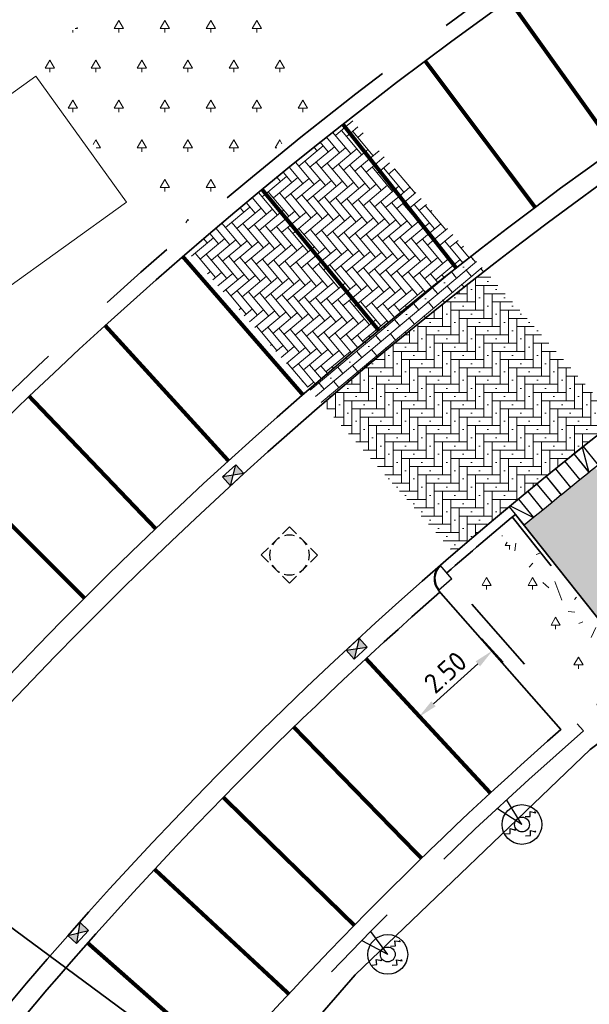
# Model space of a CAD drawing. Header units: metres. Extents: x 109063 to 109671, y 521086 to 521391.
# Tile 67 of 85: x 109282 to 109297, y 521319 to 521344. Entities that reach past the tile are written whole.
import ezdxf
from ezdxf.lldxf.tags import DXFTag

# ---------------------------------------------------------------- set-up
doc = ezdxf.new("R2010")
doc.units = ezdxf.units.M
doc.header["$PDMODE"] = 2
for name, pattern in [('NLCS-HIDDEN', [4, 2, -2]), ('VH-OPSLUITBAND-SO', [10, 4, -2, 2, -2]), ('VH-TROTTOIRBAND-SO', [15, 5, -2, 2, -2, 2, -2])]:
    doc.linetypes.add(name, pattern=pattern)
for name, color, linetype, lineweight in [('N-WE-GR-BEPLANTING_NATUUR_BOS-A-200', 92, 'Continuous', 18), ('N-WE-GR-GRAS-A-200', 62, 'Continuous', 18), ('N-WE-IE-MEUBILAIR_WEGMEUBILAIR_PAAL-S-500', 7, 'Continuous', 25), ('N-WE-OV-KABEL_GROEP4-G', 210, 'OV-KABEL-SO', 35), ('N-WE-RI-HWA_KOLK-S-200', 150, 'Continuous', 25), ('N-WE-RI-HWA_KOLK_STRAATKOLK-S-200', 150, 'Continuous', 25), ('N-WE-RI-PUT-S-250', 7, 'Continuous', 25), ('N-WE-VH-KANTOPSLUITING_ELEMENT_INRIT-S', 7, 'Continuous', 25), ('N-WE-VH-KANTOPSLUITING_OPSLUITBAND_100X200-G', 150, 'VH-OPSLUITBAND-SO', 35), ('N-WE-VH-KANTOPSLUITING_TROTTOIRBAND_130 150_160_HOEKBLOK-S', 210, 'Continuous', 25), ('N-WE-VH-KANTOPSLUITING_TROTTOIRBAND_130X150-G', 210, 'VH-TROTTOIRBAND-SO', 35), ('N-WE-VH-KANTVERHARDING_WEG-G', 4, 'Continuous', 35), ('N-WE-VH-VERHARDING_STRAATBAKSTENEN_DIKFORMAAT_ZWART-A-200', 7, 'Continuous', 18), ('N-WE-VW-MARKERING_PARKEERVAK-G', 7, 'NLCS-HIDDEN', 35), ('X-XX-AL-M', 7, 'Continuous', 18)]:
    doc.layers.add(name, color=color, linetype=linetype, lineweight=lineweight)
for name, color, linetype, lineweight, true_color in [('N-WE-GR-BOOMVAK-G', 7, 'Continuous', 18, 0xcc6600), ('N-WE-OV-KABEL_AANSLUITKABEL-G', 3, 'OV-KABEL-SO', 35, 0x00ff00), ('N-WE-VH-KANTOPSLUITING_TROTTOIRBAND_400-G', 6, 'VH-TROTTOIRBAND-SO', 35, 0xff00ff), ('N-WE-VH-VERHARDING_STRAATBAKSTEEN-A', 7, 'Continuous', 18, 0xa50029), ('N-WE-VH-VERHARDING_STRAATBAKSTEEN_VOETPAD-A', 7, 'Continuous', 18, 0xe60000)]:
    doc.layers.add(name, color=color, linetype=linetype, lineweight=lineweight, true_color=true_color)
doc.layers.get('0').freeze()
doc.styles.add('NLCS-ISO-M200-T25', font='NLCS-ISO.ttf', dxfattribs={"height": 0.5})
doc.styles.get("Standard").update_dxf_attribs({"font": 'isocpeur.ttf'})
tags = doc.linetypes.add('OV-KABEL-SO', pattern='A,4,-1,[103,NLCS.SHX,S=0.75,R=0,X=0,Y=0],-1,4,-1.5,["0V",Standard,S=1,R=0,X=0,Y=-0.5],-3', length=14.5).pattern_tags.tags
tags[18] = DXFTag(74, 10)
doc.dimstyles.new('NLCS-M200-T25-PIJL_L2_H2', dxfattribs={"dimscale": 0.2, "dimtxt": 2.5, "dimasz": 2.5, "dimexe": 2, "dimexo": 2, "dimgap": 0.7, "dimtad": 1, "dimzin": 0, "dimdsep": 46, "dimtxsty": 'NLCS-ISO-M200-T25', "dimcen": 0, "dimdle": 2, "dimclrd": 256, "dimclre": 256, "dimclrt": 256, "dimazin": 0, "dimtfac": 1, "dimtdec": 3, "dimtofl": 0, "dimtmove": 0, "dimatfit": 3, "dimfxl": 2, "dimfxlon": 1, "dimtfillclr": 256, "dimtolj": 1, "dimtzin": 0, "dimlwd": -1, "dimlwe": -1, "dimarcsym": 0})
pattern_1 = [(90, (0, 0), (-0.207, 0.207), [0.828, -0.414]), (0, (-0.621, 4e-17), (-0.207, 0.207), [0.828, -0.414]), (90, (-0.1035, 0.5175), (-0.207, 0.207), [0, -1.242]), (90, (-0.3105, 0.1035), (-0.207, 0.207), [0, -1.242])]
pattern_2 = [(40, (0, 0), (-0.133057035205, 0.158571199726), []), (130, (0.4757, 0.3992), (-0.4757135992, -0.3991711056), [0.207, -0.207]), (130, (0.1048, 0.35816), (-0.4757135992, -0.3991711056), [0.207, -0.207]), (40, (0.17133, 0.27887), (-0.1995855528, 0.23785679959), [0, -0.3105, 0, 0, 0]), (40, (0.03827, 0.43744), (-0.1995855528, 0.23785679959), [0, -0.3105, 0, 0, 0])]
pattern_3 = [(310, (0, 0), (0.28176641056, -0.02465136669), [0.8, -0.4]), (220, (0.45963, 0.38567), (0.28176641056, -0.02465136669), [0.8, -0.4])]
pattern_4 = [(0, (109286.0104, 521173.618), (0.57735, 1), [0.23094, -0.92376]), (240, (109286.1259, 521173.818), (0.5773504, -1), [0.23094, -0.92376]), (300, (109286.1259, 521173.818), (1.1547004, 2e-07), [0.23094, -0.92376]), (270, (109286.1259, 521173.61804), (0.57735, -1), [0.1, -1.9])]

# ---------------------------------------------------------------- blocks, each defined once
blk = doc.blocks.new('*D160')
at = {"layer": 'Defpoints', "color": 0, "transparency": 16777216}
for p in [(109293.035, 521329.452), (109294.36, 521327.983), (109291.178, 521327.778)]:
    blk.add_point(p, dxfattribs=at)
at = {"layer": 'X-XX-AL-M', "transparency": 16777216}
for p, q in [((109294.092, 521328.28), (109294.628, 521327.686)), ((109292.875, 521326.643), (109293.989, 521327.648)), ((109292.236, 521326.606), (109292.772, 521326.012))]:
    blk.add_line(p, q, dxfattribs=at)
for points in [[(109293.933, 521327.71), (109294.045, 521327.586), (109294.36, 521327.983)], [(109292.819, 521326.705), (109292.931, 521326.582), (109292.504, 521326.309)]]:
    blk.add_solid(points, dxfattribs=at)
at = {"layer": 'X-XX-AL-M', "transparency": 16777216, "insert": (109293.171, 521327.435), "char_height": 0.5, "attachment_point": 5, "rotation": 42.0522, "style": 'NLCS-ISO-M200-T25', "bg_fill": 3, "box_fill_scale": 1.1, "bg_fill_color": 256, "bg_fill_true_color": 13158600, "bg_fill_transparency": 0}
blk.add_mtext('\\A1;2.50', dxfattribs=at)
blk = doc.blocks.new('SRI-KOLK_STRAAT-SO')
h = blk.add_hatch(color=256)
h.dxf.hatch_style = 1
h.paths.add_polyline_path([(-1.125, 1.5), (-1.125, 0), (0, 0.75)])
h.paths.add_polyline_path([(1.125, 1.5), (0, 0.75), (1.125, 0)])
for p, q in [((-1.125, 0), (1.125, 1.5)), ((1.125, 0), (-1.125, 1.5))]:
    blk.add_line(p, q)
blk.add_lwpolyline([(-1.125, 0), (1.125, 0), (1.125, 1.5), (-1.125, 1.5)], close=True)
blk = doc.blocks.new('SVH-INRITELEMENT_130 150_600X200X300_LINKS')
for p, q in [((0, 0.6), (0.3, 0.6)), ((0, 0), (0, 0.6)), ((0.031, 0), (0.3, 0.6)), ((0.3, 0), (0.3, 0.6)), ((0, 0), (0.3, 0))]:
    blk.add_line(p, q)
blk = doc.blocks.new('SVH-INRITELEMENT_130 150_600X200X300_MIDDEN')
for p, q in [((0, 0.6), (0.3, 0.6)), ((0, 0), (0, 0.6)), ((0.3, 0), (0.3, 0.6)), ((0, 0), (0.3, 0))]:
    blk.add_line(p, q)
blk = doc.blocks.new('SVH-INRITELEMENT_130 150_600X200X300_RECHTS')
for p, q in [((0, 0.6), (0.3, 0.6)), ((0, 0), (0, 0.6)), ((0.269, 0), (0, 0.6)), ((0.3, 0), (0.3, 0.6)), ((0, 0), (0.3, 0))]:
    blk.add_line(p, q)
blk = doc.blocks.new('SRI-PUT_OPHOOGTEBRENGEN-SO')
for p, q in [((-0.5, 2), (0.5, 2)), ((-2, -0.5), (-2, 0.5)), ((2, -0.5), (2, 0.5)), ((-0.5, -2), (0.5, -2))]:
    blk.add_line(p, q)
for points in [[(-1, 2), (-2, 2), (-2, 1)], [(1, 2), (2, 2), (2, 1)], [(-1, -2), (-2, -2), (-2, -1)], [(1, -2), (2, -2), (2, -1)]]:
    blk.add_lwpolyline(points)
for start, end in [(75.52249, 104.47751), (120, 150), (30, 60), (165.52249, 194.47751), (345.52249, 14.47751), (210, 240), (255.52249, 284.47751), (300, 330)]:
    blk.add_arc((0, 0), 2, start, end)
blk = doc.blocks.new('SVH-TROTTOIRBAND HOEKBLOK_130 150X160_R450_H90UITW_VB-MM')
at = {"linetype": 'Continuous'}
for q in [(450, 450), (0, 0)]:
    blk.add_line((0, 450), q, dxfattribs=at)
for radius in [450, 430]:
    blk.add_arc((0, 450), radius, 270, 0, dxfattribs=at)
blk = doc.blocks.new('SIE-WEG_PAAL_LAADPAAL-SO')
for p, q in [((0, 0), (1.421, 0.296)), ((0.037, 0.423), (0.106, 0.43)), ((-0.758, -0.217), (-0.688, -0.209)), ((0, 0), (1.394, -0.347)), ((-0.08, -0.901), (-0.011, -0.894))]:
    blk.add_line(p, q)
at = {"flags": 128}
for points in [[(0.277, 0.92), (0.1, 0.742), (0.278, 0.565), (0.037, 0.423), (0.082, 0.477)], [(-0.517, 0.281), (-0.694, 0.103), (-0.517, -0.075), (-0.758, -0.217), (-0.713, -0.163)], [(0.161, -0.404), (-0.017, -0.581), (0.161, -0.759), (-0.08, -0.901), (-0.035, -0.847)]]:
    blk.add_lwpolyline(points, dxfattribs=at)
for radius in [1, 0.373]:
    blk.add_circle((0, 0), radius)

msp = doc.modelspace()

# ---------------------------------------------------------------- hatches: boundary and pattern name
at = {"layer": 'N-WE-GR-BEPLANTING_NATUUR_BOS-A-200'}
h = msp.add_hatch(dxfattribs=at)
h.set_pattern_fill('AGR-BOS-SO', color=256, scale=0.2, pattern_type=2)
h.set_pattern_definition(pattern_4)
h.paths.add_polyline_path([(109282.55, 521342.712), (109286.312, 521338.45), (109290.388, 521341.81), (109286.943, 521345.713)])
at = {"layer": 'N-WE-GR-GRAS-A-200', "transparency": 33554687}
h = msp.add_hatch(dxfattribs=at)
h.set_pattern_fill('AGR-GRAS_02', color=256, scale=0.2, angle=20.835, pattern_type=2)
h.set_pattern_definition([(20.83497584, (0, 0), (1.15786235, 2.580572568), [0.5, -1.5]), (20.83497584, (0.6013, 1.5128), (1.15786235, 2.580572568), [0.5, -1.5]), (110.83497584, (-0.062, 0.7254), (-2.580572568, 1.15786235), [0.5, -1.5]), (110.83497584, (0.4367, 1.6641), (-2.580572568, 1.15786235), [0.5, -1.5]), (65.83497584, (-0.1241, 1.4507), (-0.711355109, 1.869217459), [0.5, -2.328427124]), (155.83497584, (1.028, 0.3912), (-1.869217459, -0.711355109), [0.5, -2.328427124]), (47.40002704, (0.2539, 0.7386), (1.8692174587, 0.7113551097), [0.5, -3.972135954]), (47.40002704, (0.7394, 1.9933), (1.8692174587, 0.7113551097), [0.5, -3.972135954]), (84.26992466, (1.30845, 0.49795), (-0.7113551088, 1.869217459), [0.5, -3.972135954]), (84.26992466, (0.1472, 1.019), (-0.7113551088, 1.869217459), [0.5, -3.972135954]), (84.26992466, (0.9793, 0.8007), (-0.7113551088, 1.869217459), [0.5, -3.972135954]), (137.40002704, (-0.39125, 1.0281), (-0.7113551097, 1.8692174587), [0.5, -3.972135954]), (174.26992466, (0.2671, 0.42265), (-1.869217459, -0.7113551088), [0.5, -3.972135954])])
edge = h.paths.add_edge_path()
edge.add_arc((109300.051, 521319.794), 3.08, 47.5122, 80.838)
edge.add_line((109300.542, 521322.835), (109301.736, 521320.465))
edge.add_line((109301.736, 521320.465), (109308.043, 521318.45))
edge.add_line((109308.043, 521318.45), (109308.789, 521320.964))
edge.add_line((109308.789, 521320.964), (109306.055, 521324.061))
edge.add_line((109306.055, 521324.061), (109302.05, 521324.944))
edge.add_arc((109303.643, 521332.171), 7.4, 221.8355, 257.5695, ccw=False)
edge.add_line((109298.129, 521327.235), (109294.854, 521331.339))
edge.add_line((109294.854, 521331.339), (109294.593, 521330.86))
edge.add_line((109294.593, 521330.86), (109299.052, 521325.79))
edge.add_line((109299.052, 521325.79), (109300.018, 521323.874))
edge.add_arc((109300.051, 521319.794), 4.08, 46.9866, 90.4667, ccw=False)
edge.add_arc((109303.746, 521323.623), 1.244, 222.8661, 247.7018)
edge.add_line((109303.274, 521322.473), (109308.567, 521320.902))
edge.add_line((109308.567, 521320.902), (109308.299, 521319.938))
edge.add_line((109308.299, 521319.938), (109302.949, 521321.526))
edge.add_arc((109303.746, 521323.623), 2.244, 223.9815, 249.1762, ccw=False)
at = {"layer": 'N-WE-VH-VERHARDING_STRAATBAKSTEEN-A'}
h = msp.add_hatch(dxfattribs=at)
h.set_pattern_fill('AVH-SBS_DIKFORMAAT_HALFST-SO', color=256, scale=0.3, angle=40, pattern_type=2)
h.set_pattern_definition(pattern_2)
h.paths.add_polyline_path([(109289.753, 521334.551), (109290.084, 521334.177, -0.01258), (109294.167, 521337.529), (109293.835, 521337.905, 0.01252)])
h = msp.add_hatch(dxfattribs=at)
h.set_pattern_fill('AVH-SBS_DIKFORMAAT_KEPER', color=256, scale=3, angle=90, pattern_type=2)
h.set_pattern_definition(pattern_1)
h.paths.add_polyline_path([(109290.084, 521334.177), (109290.746, 521333.427, -0.012701), (109294.83, 521336.778), (109294.167, 521337.529, 0.01258)])
h = msp.add_hatch(dxfattribs=at)
h.set_pattern_fill('AVH-SBS_DIKFORMAAT_KEPER', color=256, scale=3, angle=90, pattern_type=2)
h.set_pattern_definition(pattern_1)
edge = h.paths.add_edge_path()
edge.add_arc((109358.747, 521254.738), 104, 127.92226, 130.83303)
edge.add_line((109290.746, 521333.427), (109292.732, 521331.178))
edge.add_arc((109358.747, 521254.738), 101, 127.81779, 130.81515, ccw=False)
edge.add_line((109296.819, 521334.525), (109294.83, 521336.778))
h = msp.add_hatch(dxfattribs=at)
h.set_pattern_fill('AVH-SBS_DIKFORMAAT_KEPER', color=256, scale=3, angle=90, pattern_type=2)
h.set_pattern_definition(pattern_1)
h.paths.add_polyline_path([(109297.482, 521333.774), (109296.819, 521334.525, 0.013079), (109292.732, 521331.178), (109293.393, 521330.428, -0.01321)])
at = {"layer": 'N-WE-VH-VERHARDING_STRAATBAKSTEEN_VOETPAD-A'}
h = msp.add_hatch(dxfattribs=at)
h.set_pattern_fill('AVH-SBS_DIKFORMAAT_HALFST-SO', color=256, scale=0.3, angle=40, pattern_type=2)
h.set_pattern_definition(pattern_2)
edge = h.paths.add_edge_path()
edge.add_arc((109304.036, 521332.801), 8, 218.4532, 257.5695)
edge.add_line((109302.314, 521324.988), (109305.943, 521324.188))
edge.add_line((109305.943, 521324.188), (109303.362, 521327.113))
edge.add_line((109303.362, 521327.113), (109302.567, 521327.288))
edge.add_arc((109303.643, 521332.171), 5, 223.2118, 257.5695, ccw=False)
edge.add_arc((109303.643, 521332.171), 5, 218.4532, 223.2118, ccw=False)
edge.add_line((109299.727, 521329.061), (109296.932, 521332.581))
edge.add_arc((109505.029, 521075.806), 330.511, 129.02224, 129.23817)
edge.add_line((109295.966, 521331.795), (109295.152, 521331.132))
edge.add_line((109295.152, 521331.132), (109297.771, 521327.826))
at = {"layer": 'N-WE-VH-VERHARDING_STRAATBAKSTENEN_DIKFORMAAT_ZWART-A-200'}
h = msp.add_hatch(dxfattribs=at)
h.set_pattern_fill('AVH-SBS_LINGEFORMAAT_ELLEBOOG-SO', color=256, scale=2.5, angle=310, pattern_type=2)
h.set_pattern_definition(pattern_3)
h.paths.add_polyline_path([(109290.597, 521341.212, 0.005924), (109288.568, 521339.573), (109291.5, 521336.028, -0.005924), (109293.445, 521337.599)])
h = msp.add_hatch(dxfattribs=at)
h.set_pattern_fill('AVH-SBS_LINGEFORMAAT_ELLEBOOG-SO', color=256, scale=2.5, angle=310, pattern_type=2)
h.set_pattern_definition(pattern_3)
h.paths.add_polyline_path([(109290.786, 521341.36, 0.000544), (109290.597, 521341.212), (109293.445, 521337.599, -0.001176), (109293.835, 521337.905)])
h = msp.add_hatch(dxfattribs=at)
h.set_pattern_fill('AVH-SBS_LINGEFORMAAT_ELLEBOOG-SO', color=256, scale=2.5, angle=310, pattern_type=2)
h.set_pattern_definition(pattern_3)
h.paths.add_polyline_path([(109288.568, 521339.573, 0.005528), (109286.709, 521338), (109289.753, 521334.551, -0.00542), (109291.5, 521336.028)])

# ---------------------------------------------------------------- linework, layer by layer
at = {"layer": 'N-WE-GR-BOOMVAK-G'}
msp.add_lwpolyline([(109282.886, 521342.42), (109285.166, 521339.256), (109282.002, 521336.975), (109279.722, 521340.14)], close=True, dxfattribs=at)
at = {"layer": 'N-WE-OV-KABEL_AANSLUITKABEL-G', "flags": 128}
msp.add_lwpolyline([(109274.051, 521326.497), (109274.447, 521326.809), (109288.155, 521316.66)], dxfattribs=at)
at = {"layer": 'N-WE-VH-KANTOPSLUITING_OPSLUITBAND_100X200-G', "flags": 128}
msp.add_lwpolyline([(109308.043, 521318.45), (109308.904, 521321.349, 0.435326), (109307.491, 521323.745), (109302.258, 521324.898, -0.172354), (109297.715, 521327.736), (109294.854, 521331.339)], format="xyb", dxfattribs=at)
at = {"layer": 'N-WE-VH-KANTOPSLUITING_TROTTOIRBAND_130X150-G', "flags": 128}
msp.add_lwpolyline([(109293.208, 521329.936, -0.005677), (109294.933, 521331.405)], format="xyb", dxfattribs=at)
at = {"layer": 'N-WE-VH-KANTOPSLUITING_TROTTOIRBAND_400-G'}
msp.add_lwpolyline([(109314.994, 521350.958), (109312.66, 521355.436, 0.009631), (109304.087, 521350.772, 0.127958), (109264.215, 521311.956), (109268.572, 521309.297)], format="xyb", dxfattribs=at)
at = {"layer": 'N-WE-VH-KANTOPSLUITING_TROTTOIRBAND_400-G', "flags": 128}
msp.add_lwpolyline([(109293.007, 521330.09), (109293.005, 521330.091)], dxfattribs=at)
msp.add_lwpolyline([(109273.204, 521306.47), (109277.873, 521303.621, -0.077649), (109296.638, 521325.961), (109293.302, 521329.754)], format="xyb", dxfattribs=at)
at = {"layer": 'N-WE-VH-KANTVERHARDING_WEG-G'}
for points in [[(109314.644, 521350.765), (109312.49, 521354.896, 0.009236), (109304.285, 521350.425, 0.127038), (109264.764, 521312.089), (109268.781, 521309.638)], [(109268.69, 521309.693, -0.127038), (109306.56, 521346.427, -0.009236), (109314.616, 521350.817, -0.009236)]]:
    msp.add_lwpolyline(points, format="xyb", dxfattribs=at)
at = {"layer": 'N-WE-VH-KANTVERHARDING_WEG-G', "flags": 128}
for points in [[(109308.139, 521318.421), (109308.999, 521321.32, 0.435326), (109307.513, 521323.842), (109302.314, 521324.988, -0.172354), (109297.771, 521327.826), (109294.932, 521331.401)], [(109273.385, 521306.828), (109277.739, 521304.172, -0.07552), (109296.073, 521325.998), (109293.002, 521329.49)], [(109273.812, 521306.568, -0.07552), (109293.035, 521329.452, -0.07552)]]:
    msp.add_lwpolyline(points, format="xyb", dxfattribs=at)
at = {"layer": 'N-WE-VH-KANTVERHARDING_WEG-G'}
for radius, end in [(105, 148.51686), (100, 148.60752)]:
    msp.add_arc((109358.747, 521254.738), radius, 119.64768, end, dxfattribs=at)
at = {"layer": 'N-WE-VW-MARKERING_PARKEERVAK-G', "ltscale": 0.5, "const_width": 0.1}
for points in [[(109297.444, 521340.6), (109294.771, 521344.343)], [(109295.426, 521339.123), (109292.666, 521342.802)], [(109293.445, 521337.599), (109290.597, 521341.212)], [(109291.5, 521336.028), (109288.568, 521339.573)], [(109289.593, 521334.412), (109286.577, 521337.886)], [(109287.724, 521332.751), (109284.627, 521336.153)], [(109285.896, 521331.046), (109282.719, 521334.374)], [(109284.108, 521329.299), (109280.854, 521332.55)], [(109294.302, 521324.401), (109291.178, 521327.778)], [(109292.572, 521322.76), (109289.365, 521326.057)], [(109290.884, 521321.076), (109287.595, 521324.291)], [(109289.239, 521319.35), (109285.87, 521322.482)], [(109287.638, 521317.583), (109284.191, 521320.63)]]:
    msp.add_lwpolyline(points, dxfattribs=at)

# ---------------------------------------------------------------- block references
at = {"layer": 'N-WE-IE-MEUBILAIR_WEGMEUBILAIR_PAAL-S-500', "xscale": 0.5, "yscale": 0.5, "zscale": 0.5}
for p, rotation in [((109295.097, 521323.609), 135.5930087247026), ((109291.726, 521320.343), 140.3275008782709)]:
    msp.add_blockref('SIE-WEG_PAAL_LAADPAAL-SO', p, dxfattribs=dict(at, rotation=rotation))
at = {"layer": 'N-WE-RI-HWA_KOLK-S-200', "xscale": 0.2, "yscale": 0.2, "zscale": 0.2, "rotation": 42.39378373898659}
msp.add_blockref('SRI-KOLK_STRAAT-SO', (109287.946, 521332.277), dxfattribs=at)
at = {"layer": 'N-WE-RI-HWA_KOLK_STRAATKOLK-S-200', "xscale": 0.2, "yscale": 0.2, "zscale": 0.2, "rotation": 227.1723014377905}
msp.add_blockref('SRI-KOLK_STRAAT-SO', (109283.839, 521320.986), dxfattribs=at)
at = {"layer": 'N-WE-RI-PUT-S-250', "xscale": 0.25, "yscale": 0.25, "zscale": 0.25, "rotation": 44.92837909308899}
msp.add_blockref('SRI-PUT_OPHOOGTEBRENGEN-SO', (109289.257, 521330.383), dxfattribs=at)
at = {"layer": 'N-WE-VH-KANTOPSLUITING_ELEMENT_INRIT-S'}
for name, p, rotation in [('SVH-INRITELEMENT_130 150_600X200X300_LINKS', (109296.636, 521333.113), 218.8294685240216), ('SVH-INRITELEMENT_130 150_600X200X300_MIDDEN', (109296.403, 521332.925), 219.1859231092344), ('SVH-INRITELEMENT_130 150_600X200X300_MIDDEN', (109295.938, 521332.546), 219.1859231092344), ('SVH-INRITELEMENT_130 150_600X200X300_MIDDEN', (109296.17, 521332.736), 219.1859231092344), ('SVH-INRITELEMENT_130 150_600X200X300_MIDDEN', (109295.705, 521332.357), 219.1859231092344), ('SVH-INRITELEMENT_130 150_600X200X300_MIDDEN', (109295.473, 521332.167), 219.1859231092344), ('SVH-INRITELEMENT_130 150_600X200X300_RECHTS', (109295.008, 521331.788), 219.1859231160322), ('SVH-INRITELEMENT_130 150_600X200X300_MIDDEN', (109295.24, 521331.977), 219.1859231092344)]:
    msp.add_blockref(name, p, dxfattribs=dict(at, rotation=rotation))

# ---------------------------------------------------------------- next in the draw order: dimensions: what is measured, and where the dimension line sits
at = {"layer": 'X-XX-AL-M'}
dim = msp.add_aligned_dim(p1=(109291.178, 521327.778), p2=(109293.035, 521329.452), distance=-1.978, dimstyle='NLCS-M200-T25-PIJL_L2_H2', override={"dimtfill": 1}, dxfattribs=at)
dim.commit()
dim.dimension.update_dxf_attribs({"geometry": '*D160', "text_midpoint": (109293.171, 521327.435)})

# ---------------------------------------------------------------- next in the draw order: hatches: boundary and pattern name
at = {"layer": 'N-WE-GR-BEPLANTING_NATUUR_BOS-A-200'}
h = msp.add_hatch(dxfattribs=at)
h.set_pattern_fill('AGR-BOS-SO', color=256, scale=0.2, pattern_type=2)
h.set_pattern_definition(pattern_4)
h.paths.add_polyline_path([(109293.692, 521330.089), (109294.593, 521330.86), (109298.984, 521325.73), (109298.158, 521325.03)])

# ---------------------------------------------------------------- next in the draw order: linework, layer by layer
at = {"layer": 'N-WE-OV-KABEL_GROEP4-G', "flags": 128}
msp.add_lwpolyline([(109330.675, 521257.834), (109330.305, 521259.482), (109327.144, 521258.771), (109316.678, 521260.131), (109324.353, 521285.628), (109319.926, 521286.989), (109321.477, 521292.035), (109322.456, 521295.535), (109323.108, 521298.572), (109323.781, 521302.939), (109324.186, 521308.047), (109324.169, 521313.48), (109323.879, 521317.34), (109323.848, 521323.926), (109320.828, 521334.018), (109318.309, 521339.87), (109307.691, 521333.675), (109296.811, 521325.497), (109290.904, 521319.833), (109287.608, 521316.03)], dxfattribs=at)

# ---------------------------------------------------------------- next in the draw order: block references
at = {"layer": 'N-WE-RI-HWA_KOLK-S-200', "xscale": 0.2, "yscale": 0.2, "zscale": 0.2, "rotation": 222.0388190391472}
msp.add_blockref('SRI-KOLK_STRAAT-SO', (109290.844, 521328.141), dxfattribs=at)
at = {"layer": 'N-WE-VH-KANTOPSLUITING_TROTTOIRBAND_130 150_160_HOEKBLOK-S', "xscale": 0.001, "yscale": 0.001, "zscale": 0.001, "rotation": 221.33240880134}
msp.add_blockref('SVH-TROTTOIRBAND HOEKBLOK_130 150X160_R450_H90UITW_VB-MM', (109293.042, 521330.125), dxfattribs=at)

doc.saveas('drawing.dxf')
